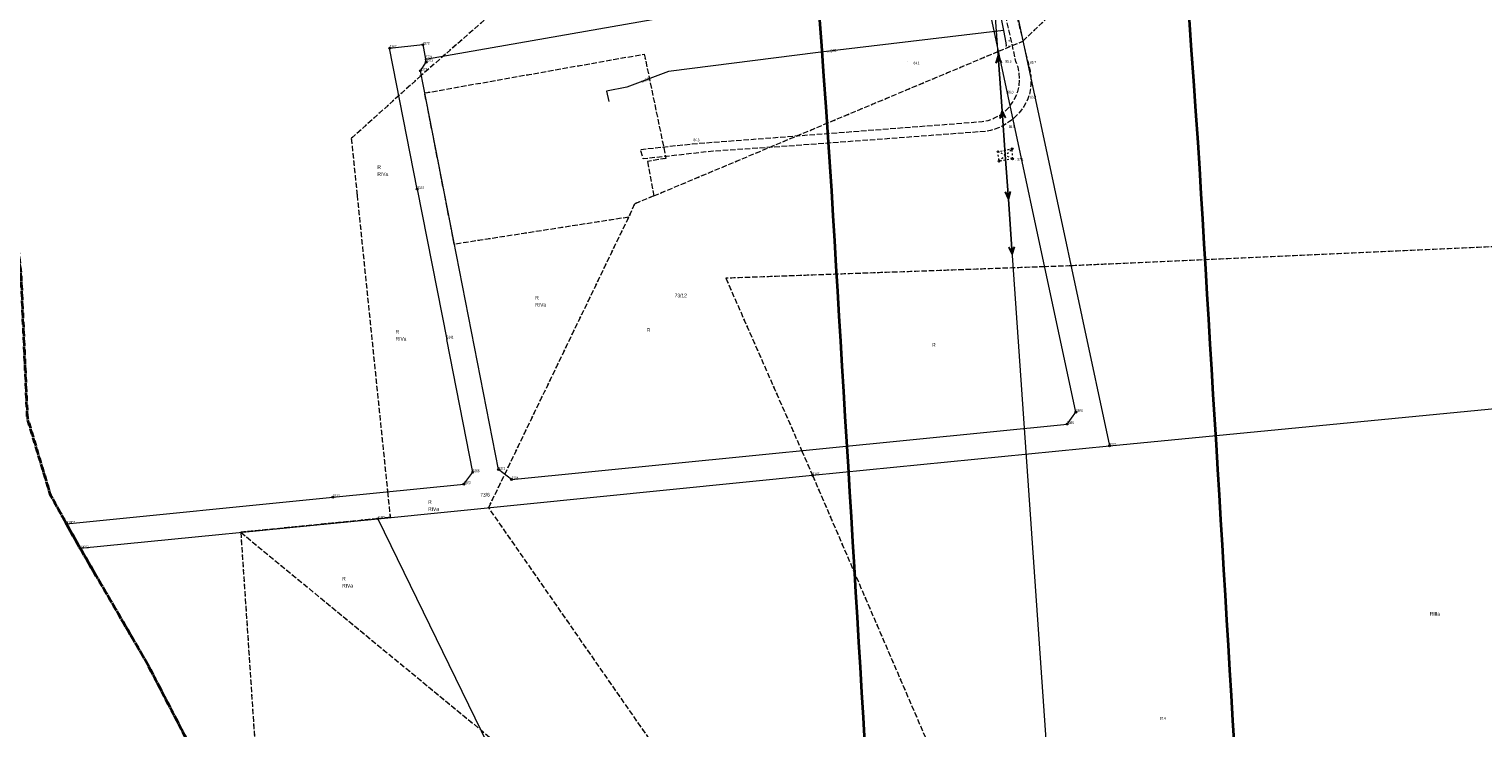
# Model space of a CAD drawing. Header units: metres. Extents: x 6524698 to 6533081, y 5883213 to 5896811.
# Tile 43 of 131: x 6528541 to 6528935, y 5888665 to 5888855. Entities that reach past the tile are written whole.
import ezdxf
from ezdxf.enums import TextEntityAlignment as Align

# ---------------------------------------------------------------- set-up
doc = ezdxf.new("R2010")
doc.units = ezdxf.units.M
for name, pattern in [('mapa zasadnicza$0$1.5_0.5', [2, 1.5, -0.5]), ('mapa zasadnicza$0$1.5_1.0', [2.5, 1.5, -1]), ('mapa zasadnicza$0$219-500', [0]), ('mapa zasadnicza$0$egkk-500', [2, 1.5, -0.5]), ('mapa zasadnicza$0$egug-500', [1, 0.5, -0.5]), ('mapa zasadnicza$0$suep_wn_500', [0]), ('mapa zasadnicza$0$supp_500', [1, 0.5, -0.5])]:
    doc.linetypes.add(name, pattern=pattern)
for name, color, linetype in [('mapa zasadnicza$0$000 Inne (niezydentyfikowane)', 7, 'Continuous'), ('mapa zasadnicza$0$202-punkt graniczny', 7, 'Continuous'), ('mapa zasadnicza$0$202-punkt graniczny-Atr103', 7, 'Continuous'), ('mapa zasadnicza$0$203-punkt graniczny', 7, 'Continuous'), ('mapa zasadnicza$0$203-punkt graniczny-Atr103', 7, 'Continuous'), ('mapa zasadnicza$0$209-oznaczenie konturu klasyfikacyjnego', 7, 'Continuous'), ('mapa zasadnicza$0$210-oznaczenie konturu użytku gruntowego', 7, 'Continuous'), ('mapa zasadnicza$0$211-numer działki ewidencyjnej', 7, 'Continuous'), ('mapa zasadnicza$0$216-obręb ewidencyjny', 7, 'Continuous'), ('mapa zasadnicza$0$217-kontur klasyfikacyjny', 7, 'Continuous'), ('mapa zasadnicza$0$218-kontur użytku gruntowego', 7, 'Continuous'), ('mapa zasadnicza$0$219-działka ewidencyjna', 7, 'Continuous'), ('mapa zasadnicza$0$jezdnia', 7, 'Continuous'), ('mapa zasadnicza$0$pikieta naturalna', 7, 'Continuous'), ('mapa zasadnicza$0$pikieta naturalna-Atr2', 7, 'Continuous'), ('mapa zasadnicza$0$przewód elektroenergetyczny wysokiego napięcia', 7, 'Continuous'), ('mapa zasadnicza$0$przewód wodociągowy', 7, 'Continuous'), ('mapa zasadnicza$0$przewód wodociągowy-Atr1', 7, 'Continuous'), ('mapa zasadnicza$0$rzędna', 7, 'Continuous'), ('mapa zasadnicza$0$słup przewodów napowietrznych', 7, 'Continuous'), ('mapa zasadnicza$0$zasuwa lub zawór', 7, 'Continuous'), ('mapa zasadnicza$0$zasuwa lub zawór-Atr17', 7, 'Continuous')]:
    doc.layers.add(name, color=color, linetype=linetype)
doc.styles.add('mapa zasadnicza$0$STANDARD', font='Working1250', dxfattribs={"width": 0.75})

# ---------------------------------------------------------------- blocks, each defined once
blk = doc.blocks.new('mapa zasadnicza$0$202')
at = {"color": 0, "linetype": 'Continuous', "lineweight": 0}
blk.add_circle((0, 0), 0.25, dxfattribs=at)
blk = doc.blocks.new('mapa zasadnicza$0$203')
at = {"linetype": 'Continuous', "lineweight": 0}
h = blk.add_hatch(color=0, dxfattribs=at)
edge = h.paths.add_edge_path()
edge.add_arc((0, 0), 0.045, 0, 360)
blk = doc.blocks.new('mapa zasadnicza$0$PW01')
at = {"linetype": 'Continuous', "lineweight": 13}
h = blk.add_hatch(color=0, dxfattribs=at)
edge = h.paths.add_edge_path()
edge.add_arc((0, 0), 0.045, 0, 360)
blk = doc.blocks.new('mapa zasadnicza$0$US25')
at = {"linetype": 'Continuous', "lineweight": 0}
h = blk.add_hatch(color=0, dxfattribs=at)
edge = h.paths.add_edge_path()
edge.add_arc((0, 0), 0.2, 0, 360)
blk = doc.blocks.new('mapa zasadnicza$0$SM05')
at = {"color": 0, "linetype": 'Continuous', "lineweight": 13}
blk.add_circle((0, 0), 0.25, dxfattribs=at)
blk = doc.blocks.new('mapa zasadnicza$0$SUEP3')
at = {"color": 0, "linetype": 'Continuous'}
for p, q in [((0, 0), (12.003, 0)), ((12.003, 0), (10.003, 0.75)), ((10.003, 0.75), (11.003, 0)), ((12.003, 0), (10.003, -0.75)), ((11.003, 0), (10.003, -0.75)), ((12.003, 0), (27.003, 0)), ((27.003, 0), (25.003, 0.75)), ((25.003, 0.75), (26.003, 0)), ((27.003, 0), (25.003, -0.75)), ((26.003, 0), (25.003, -0.75))]:
    blk.add_line(p, q, dxfattribs=at)

msp = doc.modelspace()

# ---------------------------------------------------------------- linework, layer by layer
at = {"layer": 'mapa zasadnicza$0$000 Inne (niezydentyfikowane)', "color": 7, "linetype": 'Continuous', "lineweight": 35, "flags": 128}
for points in [[(6528767.665, 5888661.51), (6528767.257, 5888668.316), (6528766.848, 5888675.122), (6528766.439, 5888681.928), (6528766.03, 5888688.733), (6528765.621, 5888695.539), (6528765.213, 5888702.345), (6528764.804, 5888709.151), (6528764.395, 5888715.956), (6528763.986, 5888722.762), (6528763.577, 5888729.568), (6528763.169, 5888736.374), (6528762.76, 5888743.179), (6528762.351, 5888749.985), (6528761.942, 5888756.791), (6528761.533, 5888763.597), (6528761.125, 5888770.402), (6528760.716, 5888777.208), (6528760.307, 5888784.014), (6528759.898, 5888790.82), (6528759.49, 5888797.626), (6528759.081, 5888804.431), (6528758.672, 5888811.237), (6528758.279, 5888817.773), (6528757.712, 5888825.765), (6528757.126, 5888834.028), (6528756.54, 5888842.29), (6528755.955, 5888850.552), (6528755.369, 5888858.814)], [(6528855.704, 5888857.626), (6528856.29, 5888849.364), (6528856.876, 5888841.102), (6528857.462, 5888832.84), (6528858.067, 5888824.308), (6528858.492, 5888817.233), (6528858.901, 5888810.427), (6528859.31, 5888803.621), (6528859.718, 5888796.816), (6528860.127, 5888790.01), (6528860.536, 5888783.204), (6528860.945, 5888776.398), (6528861.354, 5888769.593), (6528861.762, 5888762.787), (6528862.171, 5888755.981), (6528862.58, 5888749.175), (6528862.989, 5888742.37), (6528863.398, 5888735.564), (6528863.806, 5888728.758), (6528864.215, 5888721.952), (6528864.624, 5888715.147), (6528865.033, 5888708.341), (6528865.442, 5888701.535), (6528865.85, 5888694.729), (6528866.259, 5888687.924), (6528866.668, 5888681.118), (6528867.077, 5888674.312), (6528867.486, 5888667.506), (6528867.894, 5888660.701)]]:
    msp.add_lwpolyline(points, dxfattribs=at)
at = {"layer": 'mapa zasadnicza$0$216-obręb ewidencyjny', "color": 7, "linetype": 'mapa zasadnicza$0$1.5_1.0', "lineweight": 35, "flags": 128}
for points in [[(6528810.71, 5892032.32), (6528743.5, 5892026.91), (6528665.82, 5892020.2), (6528618.95, 5892016.86), (6528446.42, 5891995.98), (6528440.31, 5891996.73), (6528198.8, 5891907.55), (6528014.33, 5891830.31), (6527846.82, 5891746.29), (6527801.61, 5891598.79), (6527787.58, 5891553.86), (6527785.51, 5891547.1), (6527759.25, 5891463.12), (6527705.03, 5891299.34), (6527651.09, 5891150.82), (6527517.65, 5890758.02), (6527509.07, 5890729.27), (6527454.67, 5890547.02), (6527391.42, 5890349.92), (6527469.9, 5890380.85), (6527548.32, 5890411.76), (6527628.31, 5890449.47), (6527701.79, 5890487.35), (6527781.71, 5890531.45), (6527831.96, 5890559.17), (6527894.74, 5890596), (6527918.86, 5890538.44), (6527996.61, 5890364.36), (6528002.77, 5890340.12), (6528015.06, 5890276.2), (6528068.35, 5890122.94), (6528069.52, 5890117.74), (6528086.27, 5890073.01), (6528087.43, 5890069.91), (6528144.14, 5889918.51), (6528178.59, 5889821.74), (6528194.07, 5889776.62), (6528203.76, 5889751.35), (6528219.86, 5889705.13), (6528289.3, 5889557.06), (6528293.69, 5889548.36), (6528315.49, 5889501.75), (6528319.49, 5889494.06), (6528320.3, 5889498.78), (6528374.9, 5889392.75), (6528393.7, 5889357.37), (6528402.97, 5889333.92), (6528406.48, 5889321.22), (6528417.63, 5889287.69), (6528426.72, 5889250.74), (6528427.12, 5889249.1), (6528437.2, 5889208.11), (6528462.62, 5889141.48), (6528476.98, 5889088.52), (6528479.5, 5889060.26), (6528487.24, 5889042.5), (6528497.03, 5888999.3), (6528513.44, 5888948.22), (6528513.62, 5888944.51), (6528514.32, 5888935.53), (6528517.9, 5888889.57), (6528521.9, 5888874.59), (6528534.18, 5888828.64), (6528537.21, 5888800.87), (6528538.55, 5888788.67), (6528539.84, 5888759.55), (6528540.29, 5888749.47), (6528546.56, 5888728.63), (6528550.89, 5888720.89), (6528554.61, 5888714.22), (6528572.89, 5888682.85), (6528612.6, 5888606.5), (6528643.54, 5888542.38), (6528657.02, 5888506.94), (6528675.5, 5888460.67), (6528681.51, 5888445.9), (6528704.85, 5888377.17), (6528713.34, 5888354.12), (6528741.09, 5888278.42), (6528766.6, 5888207.14), (6528788.71, 5888147.82), (6528812.94, 5888083.84), (6528826.58, 5888045.33), (6528850.06, 5887982.04), (6528866.81, 5887934.63), (6528879.99, 5887896.72), (6528918.8, 5887790.89), (6528952.56, 5887701.57), (6529019.26, 5887707.89), (6529031.01, 5887709.01), (6529109.21, 5887715.92), (6529166.14, 5887721.78), (6529262.28, 5887731.31), (6529282.79, 5887731.14), (6529289.52, 5887663.25), (6529296.91, 5887588.72), (6529312.34, 5887533.26), (6529320.57, 5887503.67), (6529321.72, 5887480.33), (6529315.22, 5887418.55), (6529296.28, 5887374.9), (6529295.89, 5887348.38), (6529295.74, 5887344.56), (6529294.33, 5887253.59), (6529300.1, 5887247.3), (6529460.65, 5887265.28), (6529607.85, 5887282.19), (6529604.22, 5887244.37), (6529619.06, 5887245.53), (6529620.4, 5887245.61), (6529751.62, 5887253.65), (6529836.5, 5887258.86), (6529917.79, 5887263.83), (6530037.96, 5887271.18), (6530037.77, 5887311.55), (6530035.48, 5887465.82), (6530294.87, 5887497.94), (6530342.75, 5887503.87), (6530390.63, 5887509.81), (6530435.08, 5887515.31), (6530469.62, 5887519.59), (6530472.76, 5887520.14), (6530455.94, 5887633.47), (6530452.16, 5887659), (6530429.5, 5887800.32), (6530425.85, 5887820.62), (6530434.17, 5887821.11), (6530435.15, 5887821.09), (6530501.5, 5887826.49), (6530563.57, 5887831.54), (6530569.25, 5887832), (6530626.35, 5887836.71), (6530689.94, 5887841.95), (6530699.77, 5887842.77), (6530753.72, 5887845.97), (6530816.4, 5887849.69), (6530847.34, 5887851.53), (6530851.75, 5887851.79), (6530878, 5887853.36), (6530941.55, 5887857.17), (6531028.05, 5887862.36), (6531029.51, 5887862.54), (6531089.96, 5887870.11), (6531157.91, 5887878.61), (6531147.74, 5887927.21), (6531134.09, 5887992.44), (6531130.39, 5888022.23), (6531130.01, 5888024.33), (6531127.76, 5888039.49), (6531114.28, 5888108.63), (6531110.56, 5888127.5), (6531105.84, 5888172.24), (6531089.18, 5888214.66), (6531070.01, 5888263.46), (6531063.59, 5888283), (6531047.06, 5888328.03), (6531038.58, 5888352.41), (6531021.83, 5888400.87), (6531015.19, 5888413.6), (6531005.83, 5888460.28), (6531006, 5888467.6), (6531006.12, 5888486.87), (6531000.78, 5888546.56), (6530994.46, 5888582.13), (6530992.02, 5888587.87), (6530975.04, 5888631.61), (6530968.96, 5888647.12), (6530918.79, 5888737.7), (6530893.21, 5888788.19), (6530875.95, 5888835.79), (6530824.74, 5888967.12), (6530698.19, 5888957.37), (6530696.88, 5888957.26), (6530690.8, 5888956.75), (6530665.31, 5889016.21), (6530647.2, 5889058.57), (6530634.24, 5889085.41), (6530634.99, 5889106.79), (6530619.51, 5889109.25), (6530602.59, 5889110.21), (6530580.67, 5889109.48), (6530563.76, 5889105.91), (6530556.11, 5889102.91), (6530554.6, 5889108.92), (6530550.45, 5889111.73), (6530532.14, 5889151.93), (6530513.79, 5889192.45), (6530502.04, 5889258.4), (6530482.32, 5889287.2), (6530469.7, 5889327.04), (6530465.02, 5889440.31), (6530478.29, 5889507.42), (6530476.75, 5889539.74), (6530454.68, 5889579.85), (6530444.35, 5889666), (6530447.75, 5889689.9), (6530449.31, 5889721.21), (6530456.42, 5889744.94), (6530489.74, 5889803.92), (6530476.19, 5889829.67), (6530441.37, 5889895.14), (6530436.32, 5889900.67), (6530377.31, 5890013.31), (6530319.1, 5890126.26), (6530282.19, 5890186.6), (6530272.79, 5890201.79), (6530203.17, 5890307.87), (6530172.91, 5890358.56), (6530084.18, 5890524.8), (6530023.66, 5890630.14), (6529988.68, 5890702.02), (6529902.56, 5890854), (6529878.29, 5890895.67), (6529853.22, 5890939.23), (6529790.88, 5891059.39), (6529783.8, 5891073.31), (6529750.15, 5891126.7), (6529715.67, 5891191.31), (6529711.87, 5891220.22), (6529686.86, 5891413.55), (6529894.11, 5891526.79), (6529935.18, 5891550.85), (6529897.51, 5891589.82), (6529852.46, 5891637.21), (6529830.78, 5891658.8), (6529798.22, 5891693.91), (6529778.68, 5891710.68), (6529723.77, 5891769.55), (6529664.88, 5891829.87), (6529592.94, 5891899.3), (6529520.59, 5891969.98), (6529496.71, 5891996.9), (6529443.6, 5892048.07), (6529413.19, 5892074.88), (6529373, 5892116.29), (6529315.87, 5892175.4), (6529302.53, 5892163.8), (6529299.93, 5892161.54), (6529272.43, 5892137.61), (6529198.7, 5892096.25), (6529183.63, 5892087.79), (6529163.27, 5892079.55), (6529137.05, 5892069.83), (6529084.54, 5892065.08), (6528929.03, 5892047.18)], [(6528303.37, 5885049.22), (6528320.19, 5885039.62), (6528338.23, 5885024.79), (6528352.17, 5885015.38), (6528392.05, 5884988.47), (6528415.8, 5884972.26), (6528435.19, 5884960.38), (6528444.69, 5884948.19), (6528465.63, 5884932.94), (6528465.44, 5884918.9), (6528709.45, 5884735.5), (6528709.85, 5884736.99), (6528739.27, 5884853.86), (6528744.47, 5884874.5), (6528806.08, 5885120.41), (6528807.46, 5885125.4), (6528869.24, 5885370.86), (6528871.52, 5885379.23), (6528887.59, 5885437.6), (6528890.77, 5885449.17), (6528926, 5885568.38), (6528974.41, 5885749.69), (6529025.21, 5885958.42), (6529039.6, 5886018.39), (6529059.52, 5886107.69), (6529060.61, 5886112.57), (6529062.91, 5886122.9), (6529064.3, 5886127.7), (6529092.32, 5886224.97), (6529095.27, 5886236.71), (6529098.1, 5886248), (6529156.76, 5886481.66), (6529182.88, 5886586.19), (6529191.96, 5886615.74), (6529200.39, 5886660.86), (6529220.71, 5886727.34), (6529222.82, 5886733.43), (6529222.92, 5886790.76), (6529260.25, 5886952.44), (6529264.63, 5886976.51), (6529282.32, 5887033.97), (6529290.57, 5887057.23), (6529292.77, 5887095.61), (6529299.5, 5887116.54), (6529303.02, 5887126.11), (6529323.1, 5887204.71), (6529300.1, 5887247.3), (6529294.33, 5887253.59), (6529295.74, 5887344.56), (6529295.89, 5887348.38), (6529296.28, 5887374.9), (6529315.22, 5887418.55), (6529321.72, 5887480.33), (6529320.57, 5887503.67), (6529312.34, 5887533.26), (6529296.91, 5887588.72), (6529289.52, 5887663.25), (6529282.79, 5887731.14), (6529262.28, 5887731.31), (6529166.14, 5887721.78), (6529109.21, 5887715.92), (6529031.01, 5887709.01), (6529019.26, 5887707.89), (6528952.56, 5887701.57), (6528918.8, 5887790.89), (6528879.99, 5887896.72), (6528866.81, 5887934.63), (6528850.06, 5887982.04), (6528826.58, 5888045.33), (6528812.94, 5888083.84), (6528788.71, 5888147.82), (6528766.6, 5888207.14), (6528741.09, 5888278.42), (6528713.34, 5888354.12), (6528704.85, 5888377.17), (6528681.51, 5888445.9), (6528675.5, 5888460.67), (6528657.02, 5888506.94), (6528643.54, 5888542.38), (6528612.6, 5888606.5), (6528572.89, 5888682.85), (6528554.61, 5888714.22), (6528550.89, 5888720.89), (6528546.56, 5888728.63), (6528540.29, 5888749.47), (6528539.84, 5888759.55), (6528538.55, 5888788.67), (6528537.21, 5888800.87), (6528534.18, 5888828.64), (6528521.9, 5888874.59), (6528517.9, 5888889.57), (6528514.32, 5888935.53), (6528513.62, 5888944.51), (6528513.44, 5888948.22), (6528497.03, 5888999.3), (6528487.24, 5889042.5), (6528479.5, 5889060.26), (6528476.98, 5889088.52), (6528462.62, 5889141.48), (6528437.2, 5889208.11), (6528427.12, 5889249.1), (6528426.72, 5889250.74), (6528417.63, 5889287.69), (6528406.48, 5889321.22), (6528402.97, 5889333.92), (6528393.7, 5889357.37), (6528374.9, 5889392.75), (6528320.3, 5889498.78), (6528319.49, 5889494.06), (6528315.49, 5889501.75), (6528293.69, 5889548.36), (6528289.3, 5889557.06), (6528219.86, 5889705.13), (6528203.76, 5889751.35), (6528194.07, 5889776.62), (6528178.59, 5889821.74), (6528144.14, 5889918.51), (6528087.43, 5890069.91), (6528086.27, 5890073.01), (6528069.52, 5890117.74), (6528068.35, 5890122.94), (6528015.06, 5890276.2), (6528002.77, 5890340.12), (6527996.61, 5890364.36), (6527918.86, 5890538.44), (6527894.74, 5890596), (6527831.96, 5890559.17), (6527781.71, 5890531.45), (6527701.79, 5890487.35), (6527628.31, 5890449.47), (6527548.32, 5890411.76), (6527469.9, 5890380.85), (6527391.42, 5890349.92), (6527355.64, 5890331.57), (6527338.23, 5890321.73), (6527321.27, 5890314.22), (6527313.38, 5890308.14), (6527288.1, 5890288.63), (6527273.45, 5890274.12), (6527241.28, 5890253.87), (6527220.83, 5890245.22), (6527165.07, 5890215.69), (6527077.89, 5890166.68), (6527057.31, 5890152.25), (6527045.63, 5890148.55), (6527008.52, 5890134.26), (6526988.84, 5890116.67), (6526981, 5890111.26), (6526971.01, 5890104.38), (6526952.34, 5890094.44), (6526909.87, 5890084.83), (6526890.35, 5890080.91), (6526812.21, 5890083.05), (6526792.43, 5890086.11), (6526758.07, 5890090.77), (6526757.09, 5890094.4), (6526749.57, 5890095.95), (6526742.25, 5890097.45), (6526740.34, 5890097.85), (6526735.76, 5890098.07), (6526728.64, 5890098.03), (6526722.43, 5890098.71), (6526592.18, 5890129.32), (6526575.25, 5890133.06), (6526573.45, 5890132.21), (6526504.81, 5890011.82), (6526498.38, 5890001.32), (6526450.82, 5889923.75), (6526420.35, 5889876.56), (6526411.53, 5889862.91), (6526388.88, 5889824.55), (6526365.09, 5889786.81), (6526341.54, 5889745.42), (6526322.12, 5889709.53), (6526299.72, 5889678.46), (6526281.16, 5889635.52), (6526275.36, 5889608.56), (6526260.85, 5889553.37), (6526260.44, 5889544.19), (6526259.14, 5889502.93), (6526261.74, 5889493.66), (6526254.11, 5889462.89), (6526253.07, 5889459.21), (6526242.11, 5889436.4), (6526240.9, 5889433.4), (6526238.06, 5889420.56), (6526234.58, 5889404.82), (6526230.53, 5889381.66), (6526215.12, 5889335.06), (6526209.51, 5889327.34), (6526203.18, 5889319.69), (6526193.05, 5889307.44), (6526183.47, 5889295.83), (6526173.24, 5889283.42), (6526171.38, 5889271.95), (6526170.8, 5889268.87), (6526173.59, 5889236.65), (6526172.37, 5889219.4), (6526171.12, 5889203.31), (6526160.39, 5889165.34), (6526158.7, 5889157.93), (6526155.92, 5889148.67), (6526145.07, 5889104.25), (6526136.74, 5889068.22), (6526126.54, 5889028.53), (6526125.42, 5889024.1), (6526106.98, 5888945.09), (6526092.2, 5888875.3), (6526089.86, 5888864.25), (6526088.13, 5888856.09), (6526074.67, 5888792.55), (6526053.98, 5888724.15), (6526037.27, 5888680.97), (6526018.87, 5888602.55), (6526017.84, 5888598.66), (6526013.87, 5888581.88), (6526006.91, 5888552.43), (6525999.77, 5888522.16), (6525997.18, 5888508.24), (6525965.43, 5888376.64), (6525920.17, 5888195.14), (6525898.15, 5888106.3), (6525892.22, 5888082.37), (6525824.01, 5888097.35), (6525779.41, 5888107.91), (6525729.76, 5888119.66), (6525723.9, 5888092.12), (6525717.96, 5888069.83), (6525708.69, 5888031.16), (6525707.44, 5888026.27), (6525684.97, 5887955.81), (6525668.86, 5887926.95), (6525650.39, 5887893.86), (6525645.34, 5887877.02), (6525632.33, 5887838.12), (6525588.06, 5887736.62), (6525567.77, 5887689.8), (6525539.5, 5887624.6), (6525535.54, 5887615.4), (6525496.64, 5887526.28), (6525469.79, 5887459.76), (6525449.79, 5887410.24), (6525436.37, 5887377.16), (6525416.54, 5887328.38), (6525400.14, 5887287.76), (6525397.82, 5887282.31), (6525357.88, 5887181.79), (6525337.95, 5887136.46), (6525309.72, 5887065.72), (6525303.99, 5887048.86), (6525292.71, 5887015.66), (6525292.03, 5887013.68), (6525295.71, 5887012.48), (6525393.63, 5886982.02), (6525436.72, 5886969.99), (6525475.57, 5886959.15), (6525492.98, 5886956.11), (6525499.92, 5886954.9), (6525553.04, 5886947.63), (6525556.8, 5886947.12), (6525575.8, 5886944.52), (6525648.96, 5886935.05), (6525700.18, 5886920.83), (6525705.66, 5886920.35), (6525754.61, 5886916.46), (6525783.22, 5886917.37), (6525788.91, 5886917.98), (6525823.91, 5886921.7), (6525857.13, 5886925.05), (6525870.29, 5886926.28), (6525871.77, 5886926.42), (6525905.03, 5886929.56), (6525909.53, 5886929.92), (6525920.2, 5886930.77), (6525939.16, 5886932.29), (6525978.37, 5886930.74), (6525981.07, 5886930.63), (6525983.12, 5886930.48), (6526059, 5886924.97), (6526061.69, 5886925.15), (6526072.91, 5886925.89), (6526078.55, 5886926.27), (6526112.26, 5886928.5), (6526158.51, 5886931.36), (6526197.11, 5886930.97), (6526216.93, 5886924.75), (6526270.07, 5886913.54), (6526272.57, 5886913.01), (6526273.33, 5886912.82), (6526323.76, 5886899.95), (6526417.31, 5886870.61), (6526416.51, 5886867.45), (6526398.65, 5886797.95), (6526389.44, 5886747.58), (6526374.78, 5886704.65), (6526373.42, 5886699.3), (6526372.62, 5886696.15), (6526368.41, 5886679.56), (6526358.03, 5886638.68), (6526335.66, 5886547.46), (6526327.03, 5886512.25), (6526325.59, 5886506.38), (6526319.45, 5886481.31), (6526262.43, 5886255.1), (6526247.51, 5886197.09), (6526210.82, 5886129.19), (6526125.23, 5885954.64), (6526131.1, 5885941.89), (6526083.28, 5885856.13), (6526080.33, 5885850.83), (6526106.53, 5885828.9), (6526128.86, 5885807.19), (6526151.36, 5885785.32), (6526170.05, 5885764.86), (6526198.17, 5885734.09), (6526201, 5885729.87), (6526175.56, 5885692.72), (6526227.73, 5885641.53), (6526271.29, 5885598.78), (6526273, 5885597.09), (6526302.11, 5885568.53), (6526316.43, 5885554.47), (6526322.38, 5885548.63), (6526290.64, 5885486.19), (6526263.4, 5885432.62), (6526247.38, 5885401.19), (6526244.36, 5885395.27), (6526237.6, 5885382.01), (6526227.84, 5885362.86), (6526248.41, 5885344.13), (6526259.4, 5885334.11), (6526304.93, 5885298.77), (6526313.27, 5885292.3), (6526318.23, 5885288.46), (6526321.6, 5885285.83), (6526325.46, 5885282.83), (6526325.17, 5885281.22), (6526338.74, 5885260.21), (6526360.57, 5885232.43), (6526363.74, 5885228.38), (6526377.76, 5885210.54), (6526382.65, 5885204.32), (6526422.71, 5885162.76), (6526481.21, 5885090.92), (6526497.3, 5885066.7), (6526513.19, 5885047.89), (6526516.91, 5885049.29), (6526524.94, 5885052.3), (6526533.62, 5885042), (6526536.24, 5885038.9), (6526540.69, 5885033.62), (6526545.95, 5885027.38), (6526549.33, 5885023.37), (6526550.65, 5885027.15), (6526573.21, 5885076.62), (6526587.94, 5885108.93), (6526590.96, 5885115.55), (6526594.72, 5885123.8), (6526595.22, 5885124.89), (6526595.84, 5885126.22), (6526599.05, 5885133.28), (6526599.46, 5885134.19), (6526600.38, 5885136.19), (6526609.81, 5885156.89), (6526614.13, 5885166.32), (6526615.59, 5885170.96), (6526615.92, 5885173.06), (6526626.56, 5885204.78), (6526635.59, 5885225.49), (6526643.47, 5885243.6), (6526662.24, 5885286.52), (6526663.96, 5885290.45), (6526689.69, 5885347.86), (6526693.01, 5885355.29), (6526709.38, 5885391.8), (6526720.67, 5885416.98), (6526720.09, 5885430.57), (6526719.04, 5885455.52), (6526720.97, 5885465.66), (6526690.6, 5885542.54), (6526706, 5885557.89), (6526747.06, 5885585.88), (6526724.66, 5885597.94), (6526873.96, 5885657.74), (6526876.06, 5885655.62), (6526884.84, 5885650.75), (6526955.49, 5885630.53), (6526988.95, 5885673.38), (6527034.95, 5885662.24), (6527038.45, 5885661.39), (6527055.52, 5885657.39), (6527093.39, 5885649.85), (6527138.37, 5885639.19), (6527183.37, 5885628.52), (6527207.39, 5885622.46), (6527214.61, 5885620.77), (6527302.63, 5885600.17), (6527306.92, 5885598.88), (6527379.24, 5885579.7), (6527386.89, 5885577.68), (6527422.41, 5885568.61), (6527458.81, 5885559.31), (6527463.19, 5885558.23), (6527499.51, 5885549.27), (6527531.05, 5885541.49), (6527616.9, 5885520.3), (6527646.83, 5885512.66), (6527664.1, 5885508.41), (6527696.34, 5885502.3), (6527728.57, 5885496.19), (6527760.81, 5885490.08), (6527773.75, 5885487.95), (6527870.05, 5885472.17), (6527894.7, 5885468.91), (6527908.02, 5885468.31), (6527952.41, 5885466.32), (6527998.14, 5885462.8), (6528060.58, 5885458.01), (6528166.05, 5885444.7), (6528202.53, 5885448.02), (6528205.37, 5885425.22), (6528203.73, 5885274.14), (6528201.64, 5885179.56), (6528201.44, 5885172.38), (6528202.41, 5885123.66), (6528202.41, 5885120.11), (6528202.52, 5885118.87), (6528207.04, 5885116.2), (6528235.91, 5885098.61), (6528250.23, 5885084.2), (6528275.71, 5885072.67), (6528286.02, 5885062.42), (6528291.09, 5885053.61)]]:
    msp.add_lwpolyline(points, close=True, dxfattribs=at)
at = {"layer": 'mapa zasadnicza$0$217-kontur klasyfikacyjny', "color": 92, "linetype": 'mapa zasadnicza$0$egkk-500', "lineweight": 18, "flags": 128}
for points in [[(6528706.43, 5888894.39), (6528647.23, 5888842.53)], [(6528810.55, 5888851.84), (6528854.68, 5888893.89)], [(6528803.98, 5888849.09), (6528810.55, 5888851.84)], [(6528648.15, 5888837.77), (6528707.76, 5888848.32)], [(6528707.76, 5888848.32), (6528713.66, 5888820.03)], [(6528710.34, 5888809.85), (6528803.98, 5888849.09)], [(6528647.23, 5888842.53), (6528628.23, 5888825.42)], [(6528656.2, 5888796.71), (6528648.15, 5888837.77)], [(6528628.23, 5888825.42), (6528629.8, 5888810.07)], [(6528713.66, 5888820.03), (6528708.65, 5888819.15)], [(6528708.65, 5888819.15), (6528710.34, 5888809.85)], [(6528629.8, 5888810.07), (6528638.07, 5888729.56)], [(6528710.34, 5888809.85), (6528705.09, 5888807.65)], [(6528705.09, 5888807.65), (6528703.54, 5888804.07)], [(6528703.54, 5888804.07), (6528656.2, 5888796.71)], [(6528669.89, 5888734.29), (6528703.54, 5888804.07)], [(6528963.1, 5888797.16), (6528823.6, 5888790.86)], [(6528816.49, 5888790.61), (6528729.91, 5888787.5)], [(6528823.6, 5888790.86), (6528816.49, 5888790.61)], [(6528729.91, 5888787.5), (6528750.48, 5888740.76)], [(6528750.48, 5888740.76), (6528753.44, 5888734.02)], [(6528665.53, 5888725.26), (6528669.89, 5888734.29)], [(6528753.44, 5888734.02), (6528819.95, 5888579.64)], [(6528638.07, 5888729.56), (6528638.79, 5888722.6)], [(6528806.22, 5888522.83), (6528665.53, 5888725.26)], [(6528635.4, 5888722.26), (6528598.22, 5888718.56)], [(6528638.79, 5888722.6), (6528635.4, 5888722.26)], [(6528598.22, 5888718.56), (6528710.78, 5888625.95)], [(6528598.22, 5888718.56), (6528604.72, 5888621.65)]]:
    msp.add_lwpolyline(points, dxfattribs=at)
at = {"layer": 'mapa zasadnicza$0$218-kontur użytku gruntowego', "color": 3, "linetype": 'mapa zasadnicza$0$egug-500', "lineweight": 18, "flags": 128}
for points in [[(6528706.43, 5888894.39), (6528647.23, 5888842.53)], [(6528810.55, 5888851.84), (6528854.68, 5888893.89)], [(6528803.98, 5888849.09), (6528810.55, 5888851.84)], [(6528648.15, 5888837.77), (6528707.76, 5888848.32)], [(6528707.76, 5888848.32), (6528713.66, 5888820.03)], [(6528710.34, 5888809.85), (6528803.98, 5888849.09)], [(6528647.23, 5888842.53), (6528628.23, 5888825.42)], [(6528656.2, 5888796.71), (6528648.15, 5888837.77)], [(6528628.23, 5888825.42), (6528629.8, 5888810.07)], [(6528713.66, 5888820.03), (6528708.65, 5888819.15)], [(6528708.65, 5888819.15), (6528710.34, 5888809.85)], [(6528629.8, 5888810.07), (6528638.07, 5888729.56)], [(6528710.34, 5888809.85), (6528705.09, 5888807.65)], [(6528705.09, 5888807.65), (6528703.54, 5888804.07)], [(6528703.54, 5888804.07), (6528656.2, 5888796.71)], [(6528669.89, 5888734.29), (6528703.54, 5888804.07)], [(6528963.1, 5888797.16), (6528823.6, 5888790.86)], [(6528816.49, 5888790.61), (6528729.91, 5888787.5)], [(6528823.6, 5888790.86), (6528816.49, 5888790.61)], [(6528729.91, 5888787.5), (6528750.48, 5888740.76)], [(6528750.48, 5888740.76), (6528753.44, 5888734.02)], [(6528665.53, 5888725.26), (6528669.89, 5888734.29)], [(6528753.44, 5888734.02), (6528819.95, 5888579.64)], [(6528638.07, 5888729.56), (6528638.79, 5888722.6)], [(6528806.22, 5888522.83), (6528665.53, 5888725.26)], [(6528635.4, 5888722.26), (6528598.22, 5888718.56)], [(6528638.79, 5888722.6), (6528635.4, 5888722.26)], [(6528598.22, 5888718.56), (6528710.78, 5888625.95)], [(6528598.22, 5888718.56), (6528604.72, 5888621.65)]]:
    msp.add_lwpolyline(points, dxfattribs=at)
at = {"layer": 'mapa zasadnicza$0$219-działka ewidencyjna', "color": 7, "linetype": 'mapa zasadnicza$0$219-500', "lineweight": 18, "flags": 128}
for points in [[(6528796.48, 5888917.55), (6528834.04, 5888742.04)], [(6528824.93, 5888751.17), (6528800.06, 5888867.4)], [(6528648.4, 5888846.92), (6528709.9, 5888857.71)], [(6528638.64, 5888849.92), (6528647.62, 5888850.88)], [(6528646.13, 5888811.7), (6528638.64, 5888849.92)], [(6528647.62, 5888850.88), (6528648.4, 5888846.92)], [(6528646.97, 5888843.8), (6528648.56, 5888846.14)], [(6528648.56, 5888846.14), (6528648.4, 5888846.92)], [(6528668.17, 5888735.56), (6528646.97, 5888843.8)], [(6528646.13, 5888811.7), (6528654.12, 5888770.91)], [(6528661.18, 5888734.87), (6528654.12, 5888770.91)], [(6528834.04, 5888742.04), (6529042.53, 5888762.19)], [(6528822.57, 5888747.94), (6528824.93, 5888751.17)], [(6528671.74, 5888732.91), (6528822.57, 5888747.94)], [(6528753.44, 5888734.02), (6528834.04, 5888742.04)], [(6528658.77, 5888731.62), (6528661.18, 5888734.87)], [(6528671.74, 5888732.91), (6528668.17, 5888735.56)], [(6528623.22, 5888728.08), (6528658.77, 5888731.62)], [(6528635.4, 5888722.26), (6528753.44, 5888734.02)], [(6528550.89, 5888720.89), (6528623.22, 5888728.08)], [(6528554.61, 5888714.22), (6528550.89, 5888720.89)], [(6528554.61, 5888714.22), (6528635.4, 5888722.26)], [(6528635.4, 5888722.26), (6528679.31, 5888632.22)]]:
    msp.add_lwpolyline(points, dxfattribs=at)
at = {"layer": 'mapa zasadnicza$0$jezdnia', "color": 7, "linetype": 'mapa zasadnicza$0$1.5_0.5', "lineweight": 18, "flags": 128}
msp.add_lwpolyline([(6528804.79, 5888875.98), (6528811.86, 5888846.3), (6528812.07, 5888845.68), (6528812.24, 5888845.03), (6528812.39, 5888844.39), (6528812.52, 5888843.75), (6528812.61, 5888843.1), (6528812.68, 5888842.45), (6528812.72, 5888841.79), (6528812.74, 5888841.13), (6528812.73, 5888840.47), (6528812.69, 5888839.81), (6528812.63, 5888839.16), (6528812.55, 5888838.5), (6528812.43, 5888837.85), (6528812.29, 5888837.21), (6528811.87, 5888836.15), (6528811.38, 5888835.12), (6528810.81, 5888834.13), (6528810.17, 5888833.19), (6528809.46, 5888832.3), (6528808.68, 5888831.47), (6528807.84, 5888830.7), (6528806.94, 5888829.99), (6528805.99, 5888829.36), (6528805, 5888828.8), (6528803.96, 5888828.32), (6528802.9, 5888827.92), (6528801.8, 5888827.6), (6528800.69, 5888827.36), (6528769.1, 5888824.99), (6528742.72, 5888823.04), (6528726.44, 5888821.97), (6528707.46, 5888819.86), (6528706.72, 5888822.45), (6528720.76, 5888823.96), (6528799.49, 5888830.01), (6528801.12, 5888830.34), (6528802.7, 5888830.9), (6528804.18, 5888831.68), (6528805.52, 5888832.66), (6528806.73, 5888833.83), (6528807.75, 5888835.15), (6528808.9, 5888837.4), (6528809.17, 5888838.17), (6528809.54, 5888839.8), (6528809.68, 5888841.47), (6528809.58, 5888843.13), (6528809.24, 5888844.77), (6528808.67, 5888846.34), (6528801.67, 5888877.58), (6528794.88, 5888908.86), (6528794.43, 5888910.52), (6528794.2, 5888912.23), (6528794.2, 5888913.95), (6528794.43, 5888915.66), (6528794.87, 5888917.33), (6528795.53, 5888918.92), (6528796.39, 5888920.41), (6528797.45, 5888921.76), (6528798.67, 5888922.97), (6528800.04, 5888924.01), (6528801.54, 5888924.86), (6528803.13, 5888925.51), (6528804.8, 5888925.94), (6528806.51, 5888926.15), (6528895.88, 5888944.15), (6528961.97, 5888958.4), (6529032.76, 5888973.19), (6529083.13, 5888982.84), (6529105.79, 5888987.35), (6529136.18, 5888993.28), (6529202.52, 5889007.22), (6529230.51, 5889011.99), (6529247.64, 5889015.76), (6529256.88, 5889019.31), (6529257.91, 5889016.2), (6529247.03, 5889012.64), (6529228.99, 5889008.96), (6529202.02, 5889003.62), (6529154.53, 5888994.1), (6529137.23, 5888990.67), (6529083.64, 5888979.95), (6529027.27, 5888969.14), (6528962.65, 5888955.68), (6528896.1, 5888941.29), (6528859.03, 5888933.76), (6528807.37, 5888923.39), (6528805.93, 5888923.12), (6528804.53, 5888922.67), (6528803.22, 5888922.04), (6528801.98, 5888921.24), (6528800.87, 5888920.28), (6528799.9, 5888919.19), (6528799.07, 5888917.98), (6528798.41, 5888916.67), (6528797.92, 5888915.28), (6528797.62, 5888913.85), (6528797.52, 5888912.39), (6528797.6, 5888910.93), (6528797.88, 5888909.48)], close=True, dxfattribs=at)
at = {"layer": 'mapa zasadnicza$0$przewód elektroenergetyczny wysokiego napięcia', "color": 1, "linetype": 'mapa zasadnicza$0$suep_wn_500', "lineweight": 18, "flags": 128}
for points in [[(6528782.35, 5889143.01), (6528805.78, 5888820.95)], [(6528805.78, 5888820.95), (6528824.38, 5888553.06)]]:
    msp.add_lwpolyline(points, dxfattribs=at)
at = {"layer": 'mapa zasadnicza$0$przewód wodociągowy', "color": 5, "linetype": 'Continuous', "lineweight": 18, "flags": 128}
for points in [[(6529184.96, 5888993.75), (6529137.74, 5888983.53), (6529119.11, 5888979.67), (6529111.7, 5888979.67), (6529103.88, 5888979.3), (6529055.04, 5888969.39), (6529015.51, 5888961.35), (6528969.47, 5888952.22), (6528959.6, 5888950.24), (6528941.7, 5888946.27), (6528928.94, 5888943.48), (6528909.31, 5888939.21), (6528899.28, 5888937.3), (6528845.95, 5888926.7), (6528811.74, 5888920.13), (6528802.54, 5888918.36), (6528793.06, 5888915.61), (6528799.18, 5888885.16), (6528803.79, 5888862.45), (6528805.29, 5888854.72), (6528805.96, 5888851.42), (6528805.98, 5888850.52)], [(6528805.29, 5888854.72), (6528754.94, 5888848.74), (6528714.33, 5888843.64), (6528703.04, 5888839.34), (6528697.55, 5888838.3), (6528698.15, 5888835.45)]]:
    msp.add_lwpolyline(points, dxfattribs=at)
at = {"layer": 'mapa zasadnicza$0$słup przewodów napowietrznych', "color": 7, "linetype": 'mapa zasadnicza$0$supp_500', "lineweight": 18, "flags": 128}
for points in [[(6528807.76, 5888819.89), (6528804.07, 5888819.26), (6528803.8, 5888821.84), (6528807.65, 5888822.64)], [(6528807.76, 5888819.89), (6528803.8, 5888821.84)], [(6528804.07, 5888819.26), (6528807.65, 5888822.64)], [(6528807.76, 5888819.89), (6528807.65, 5888822.64)]]:
    msp.add_lwpolyline(points, dxfattribs=at)

# ---------------------------------------------------------------- block references
at = {"layer": 'mapa zasadnicza$0$202-punkt graniczny', "color": 7, "linetype": 'Continuous', "lineweight": 18}
for p in [(6528638.64, 5888849.92), (6528647.62, 5888850.88), (6528648.56, 5888846.14), (6528646.97, 5888843.8), (6528646.13, 5888811.7), (6528824.93, 5888751.17), (6528822.57, 5888747.94), (6528834.04, 5888742.04), (6528661.18, 5888734.87), (6528668.17, 5888735.56), (6528658.77, 5888731.62), (6528671.74, 5888732.91), (6528753.44, 5888734.02), (6528623.22, 5888728.08), (6528550.89, 5888720.89), (6528635.4, 5888722.26), (6528554.61, 5888714.22)]:
    msp.add_blockref('mapa zasadnicza$0$202', p, dxfattribs=at)
at = {"layer": 'mapa zasadnicza$0$203-punkt graniczny', "color": 7, "linetype": 'Continuous', "lineweight": 18}
for p in [(6528648.4, 5888846.92), (6528654.12, 5888770.91)]:
    msp.add_blockref('mapa zasadnicza$0$203', p, dxfattribs=at)
at = {"layer": 'mapa zasadnicza$0$pikieta naturalna', "color": 7, "linetype": 'Continuous', "lineweight": 13}
for p in [(6528779.21, 5888846.19), (6528808.67, 5888846.34), (6528811.86, 5888846.3), (6528808.9, 5888837.4), (6528812.29, 5888837.21), (6528805.97, 5888829.35), (6528720.76, 5888823.96), (6528808.52, 5888819.47), (6528846.62, 5888668.35)]:
    msp.add_blockref('mapa zasadnicza$0$PW01', p, dxfattribs=at)
at = {"layer": 'mapa zasadnicza$0$przewód elektroenergetyczny wysokiego napięcia', "color": 1, "linetype": 'Continuous', "lineweight": 18}
for rotation in [94.161, 273.972]:
    msp.add_blockref('mapa zasadnicza$0$SUEP3', (6528805.78, 5888820.95), dxfattribs=dict(at, rotation=rotation))
at = {"layer": 'mapa zasadnicza$0$rzędna', "color": 5, "linetype": 'Continuous', "lineweight": 18}
msp.add_blockref('mapa zasadnicza$0$PW01', (6528805.29, 5888854.72), dxfattribs=at)
at = {"layer": 'mapa zasadnicza$0$słup przewodów napowietrznych', "color": 7, "linetype": 'Continuous', "lineweight": 18}
for p in [(6528803.8, 5888821.84), (6528807.65, 5888822.64), (6528804.07, 5888819.26), (6528807.76, 5888819.89)]:
    msp.add_blockref('mapa zasadnicza$0$SM05', p, dxfattribs=at)
at = {"layer": 'mapa zasadnicza$0$zasuwa lub zawór', "color": 5, "linetype": 'Continuous', "lineweight": 18}
for p, rotation in [((6528805.29, 5888854.72), 281.795), ((6528805.96, 5888851.42), 282.344), ((6528805.98, 5888850.52), 271.909)]:
    msp.add_blockref('mapa zasadnicza$0$US25', p, dxfattribs=dict(at, rotation=rotation))

# ---------------------------------------------------------------- texts
at = {"layer": 'mapa zasadnicza$0$202-punkt graniczny-Atr103', "color": 7, "style": 'mapa zasadnicza$0$STANDARD', "width": 0.667}
for s, p in [('3367', (6528638.64, 5888849.92)), ('3370', (6528647.62, 5888850.88)), ('3373', (6528648.56, 5888846.14)), ('3372', (6528646.97, 5888843.8)), ('3357', (6528646.13, 5888811.7)), ('3368', (6528824.93, 5888751.17)), ('3365', (6528822.57, 5888747.94)), ('3227', (6528834.04, 5888742.04)), ('3366', (6528661.18, 5888734.87)), ('3371', (6528668.17, 5888735.56)), ('3107', (6528753.44, 5888734.02)), ('3363', (6528658.77, 5888731.62)), ('3364', (6528671.74, 5888732.91)), ('3213', (6528623.22, 5888728.08)), ('3103', (6528635.4, 5888722.26)), ('31907', (6528550.89, 5888720.89)), ('14052', (6528554.61, 5888714.22))]:
    msp.add_text(s, height=0.75, dxfattribs=at).set_placement(p)
at = {"layer": 'mapa zasadnicza$0$203-punkt graniczny-Atr103', "color": 7, "style": 'mapa zasadnicza$0$STANDARD', "width": 0.667}
for s, p in [('5724', (6528648.4, 5888846.92)), ('5141', (6528654.12, 5888770.91))]:
    msp.add_text(s, height=0.75, dxfattribs=at).set_placement(p, align=Align.BOTTOM_LEFT)
at = {"layer": 'mapa zasadnicza$0$209-oznaczenie konturu klasyfikacyjnego', "color": 3, "linetype": 'Continuous', "lineweight": 18, "style": 'mapa zasadnicza$0$STANDARD', "width": 0.79}
for s, p in [('RIVa', (6528635.31, 5888816.28)), ('RIVa', (6528678.18, 5888780.8)), ('RIVa', (6528640.26, 5888771.56)), ('RIVa', (6528649.09, 5888725.38)), ('RIVa', (6528625.74, 5888704.57)), ('RIIIa', (6528921.02, 5888696.94))]:
    msp.add_text(s, height=1, dxfattribs=at).set_placement(p, align=Align.TOP_LEFT)
at = {"layer": 'mapa zasadnicza$0$210-oznaczenie konturu użytku gruntowego', "color": 3, "linetype": 'Continuous', "lineweight": 18, "style": 'mapa zasadnicza$0$STANDARD', "width": 0.79}
for p in [(6528635.31, 5888817.18), (6528678.18, 5888781.7), (6528640.26, 5888772.46), (6528708.47, 5888772.96), (6528785.93, 5888768.9), (6528649.09, 5888726.28), (6528625.74, 5888705.47)]:
    msp.add_text('R', height=1, dxfattribs=at).set_placement(p)
at = {"layer": 'mapa zasadnicza$0$211-numer działki ewidencyjnej', "color": 7, "linetype": 'Continuous', "lineweight": 18, "style": 'mapa zasadnicza$0$STANDARD', "width": 0.79}
for s, p in [('73/12', (6528716.02, 5888783.31)), ('73/6', (6528663.25, 5888729.26))]:
    msp.add_text(s, height=1, dxfattribs=at).set_placement(p, align=Align.TOP_LEFT)
at = {"layer": 'mapa zasadnicza$0$pikieta naturalna-Atr2', "color": 7, "style": 'mapa zasadnicza$0$STANDARD', "width": 0.667}
for s, p in [('84.1', (6528780.88, 5888845.54)), ('85.6', (6528805.81, 5888845.97)), ('85.7', (6528812.49, 5888845.71)), ('86.0', (6528806.35, 5888837.61)), ('86.2', (6528812.57, 5888836.25)), ('86.5', (6528806.73, 5888828.26)), ('84.8', (6528721.11, 5888824.67)), ('87.1', (6528809.07, 5888819.41)), ('87.4', (6528847.71, 5888667.71))]:
    msp.add_text(s, height=0.75, dxfattribs=at).set_placement(p)
at = {"layer": 'mapa zasadnicza$0$przewód wodociągowy-Atr1', "color": 5, "style": 'mapa zasadnicza$0$STANDARD', "width": 0.667}
for rotation, p in [(7.57, (6528757.31, 5888849.03)), (21.661, (6528707.02, 5888840.86))]:
    msp.add_text('woD32', height=0.75, rotation=rotation, dxfattribs=at).set_placement(p, align=Align.MIDDLE_LEFT)
at = {"layer": 'mapa zasadnicza$0$zasuwa lub zawór-Atr17', "color": 5, "style": 'mapa zasadnicza$0$STANDARD', "width": 0.667}
for p in [(6528806.6, 5888850.12), (6528806.65, 5888851.65)]:
    msp.add_text('w', height=0.75, dxfattribs=at).set_placement(p)

doc.saveas('drawing.dxf')
